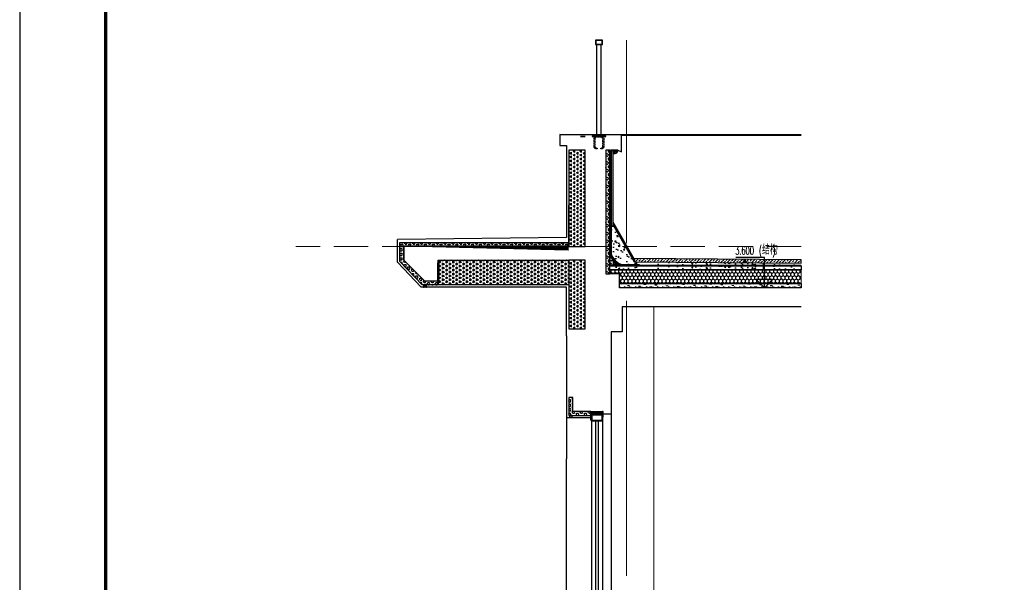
# Model space of a CAD drawing. Extents: x 447288 to 563800, y -194684 to 241749.
# Tile 47 of 91: x 462373 to 469539, y -131310 to -127217. Entities that reach past the tile are written whole.
import ezdxf

# ---------------------------------------------------------------- set-up
doc = ezdxf.new("R2010")
doc.units = 0
doc.header["$LTSCALE"] = 1000
for name, pattern in [('__DASH', [0.35, 0.25, -0.1]), ('DASH', [0.35, 0.25, -0.1]), ('DOTE', [2.4200000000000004, 2, -0.2, 0.02, -0.2])]:
    doc.linetypes.add(name, pattern=pattern)
doc.layers.get('0').update_dxf_attribs({"lineweight": 20})
doc.layers.add('A-ASIS', color=115, linetype='DASH', lineweight=0, plot=False)
for name, color, linetype in [('A-DIM_ELEV', 3, 'Continuous'), ('A-ELEV-LIN1', 40, 'Continuous'), ('A-ELEV-THIN', 7, 'Continuous'), ('A-ELEV-WIN1', 135, 'Continuous'), ('A-FACE', 7, 'Continuous'), ('A-GLAZ-MULL', 135, 'Continuous'), ('A-HRAL', 3, 'Continuous'), ('A-OVER', 7, 'Continuous'), ('A-WATER-LAYER', 7, 'Continuous'), ('fill', 252, 'Continuous'), ('PUB_HATCH', 8, 'Continuous'), ('PUB_TEXT', 7, 'Continuous'), ('PUB_TITLE', 4, 'Continuous'), ('SURFACE', 6, 'Continuous'), ('主楼节点$0$13W$0$PUB_HATCH', 8, 'Continuous'), ('主楼节点$0$13W$0$SURFACE', 6, 'Continuous'), ('详图填充-建筑用保温砂浆', 8, 'Continuous'), ('详图填充-细石混凝土、混凝土', 8, 'Continuous'), ('详图现充-水泥砂浆', 8, 'Continuous')]:
    doc.layers.add(name, color=color, linetype=linetype)
for name, color, linetype, lineweight in [('DOTE', 10, 'DOTE', 9), ('WALL', 9, 'Continuous', 50), ('详图填充-防水层', 126, 'Continuous', 200), ('防水', 124, 'Continuous', 0)]:
    doc.layers.add(name, color=color, linetype=linetype, lineweight=lineweight)
doc.styles.add('_TCH_DIM', font='SIMPLEX.shx', dxfattribs={"width": 0.8, "bigfont": 'GBCBIG.shx'})

# ---------------------------------------------------------------- blocks, each defined once
blk = doc.blocks.new('*U123')
at = {"layer": 'fill'}
h = blk.add_hatch(dxfattribs=at)
h.set_pattern_fill('TRIANG', color=256, scale=10, angle=90, style=0)
h.set_pattern_definition([(150, (0, 3458.207802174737), (-24.74667295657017, -14.28749487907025), [14.2875, -14.2875]), (210, (0, 3458.207802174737), (-2.9565701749e-06, -28.57499487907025), [14.2875, -14.2875]), (90, (-12.37335, 3451.064052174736), (-24.74667, 14.2875), [14.2875, -14.2875])])
h.paths.add_polyline_path([(-20, 2029.103898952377), (100, 2029.103898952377), (100, 1529.10390322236), (-20, 1529.10390322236)])
at = {"layer": 'SURFACE'}
blk.add_lwpolyline([(-20, 2029.103898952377), (100, 2029.103898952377), (100, 1529.10390322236), (-20, 1529.10390322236)], close=True, dxfattribs=at)
blk = doc.blocks.new('*U304')
at = {"layer": 'fill'}
h = blk.add_hatch(dxfattribs=at)
h.set_pattern_fill('TRIANG', color=256, scale=10, angle=90, style=0)
h.set_pattern_definition([(150, (0, 3658.20781209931), (-24.74667295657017, -14.28749487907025), [14.2875, -14.2875]), (210, (0, 3658.20781209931), (-2.9565701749e-06, -28.57499487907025), [14.2875, -14.2875]), (90, (-12.37335, 3651.06406209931), (-24.74667, 14.2875), [14.2875, -14.2875])])
h.paths.add_polyline_path([(-20, 2229.10390887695), (100, 2229.10390887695), (100, 1529.10390322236), (-20, 1529.10390322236)])
at = {"layer": 'SURFACE'}
blk.add_lwpolyline([(-20, 2229.10390887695), (100, 2229.10390887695), (100, 1529.10390322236), (-20, 1529.10390322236)], close=True, dxfattribs=at)
blk = doc.blocks.new('20200108.10433330')
at = {"layer": 'PUB_HATCH'}
blk.add_hatch(color=251, dxfattribs=at).paths.add_polyline_path([(20, 15), (0, 15), (0, 0), (3, 0), (3, 12), (17, 12), (17, 0), (20, 0)])
at = {"layer": 'A-ELEV-THIN'}
blk.add_lwpolyline([(20, 15), (0, 15), (0, 0), (3, 0), (3, 12), (17, 12), (17, 0), (20, 0)], close=True, dxfattribs=at)
blk = doc.blocks.new('A$C43A258F8')
at = {"layer": 'A-GLAZ-MULL'}
blk.add_lwpolyline([(0, -50), (0, 50), (5, 50), (5, -50)], close=True, dxfattribs=at)
at = {"layer": 'A-GLAZ-MULL', "linetype": 'DASH', "ltscale": 0.05}
blk.add_lwpolyline([(79, 35), (21, 35, 0.4142135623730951), (5, 19), (5, -19, 0.4142135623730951), (21, -35), (79, -35, 0.4142135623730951), (95, -19), (95, -14), (89, -14), (89, -19, -0.4142135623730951), (79, -29), (21, -29, -0.4142135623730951), (11, -19), (11, 19, -0.4142135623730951), (21, 29), (79, 28.99999999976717, -0.4142135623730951), (89, 18.99999999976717), (89, 14), (95, 14), (95, 18.99999999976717, 0.4142135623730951), (79, 34.99999999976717)], format="xyb", dxfattribs=at)
blk = doc.blocks.new('*U305')
at = {"layer": 'A-HRAL'}
for points in [[(-74.99999999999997, 695.0000074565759), (-74.99999999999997, 665.000007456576), (-24.99999999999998, 665.000007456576), (-24.99999999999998, 695.0000074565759)], [(-72.99999999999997, 693.000007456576), (-72.99999999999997, 667.0000074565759), (-26.99999999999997, 667.0000074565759), (-26.99999999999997, 693.000007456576)]]:
    blk.add_lwpolyline(points, close=True, dxfattribs=at)
for points in [[(-64.99999998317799, 1.02154445e-08), (-64.99999999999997, 665.000007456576)], [(-34.99999998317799, 1.02154445e-08), (-34.99999999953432, 665.000007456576)]]:
    blk.add_lwpolyline(points, dxfattribs=at)
at = {"layer": 'A-GLAZ-MULL', "xscale": -1, "rotation": 90}
blk.add_blockref('A$C43A258F8', (-50, 0), dxfattribs=at)
blk = doc.blocks.new('DZSFGS')
at = {"layer": 'A-HRAL'}
blk.add_blockref('*U305', (34.99999999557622, -580.7402154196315), dxfattribs=at)
blk = doc.blocks.new('HesiBlk_20210815100903313')
at = {"layer": 'A-FACE'}
blk.add_hatch(color=251, dxfattribs=at).paths.add_polyline_path([(20, 0), (0, 0), (0, -15), (3, -15), (3, -3), (17, -3), (17, -15), (20, -15)])
at = {"layer": 'A-ASIS'}
blk.add_lwpolyline([(0, -15), (-20, -15)], dxfattribs=at)
at = {"layer": 'A-FACE'}
blk.add_lwpolyline([(20, 0), (0, 0), (0, -15), (3, -15), (3, -3), (17, -3), (17, -15), (20, -15)], close=True, dxfattribs=at)
blk = doc.blocks.new('A$C5B8A4F07')
at = {"layer": 'A-OVER'}
for p, q in [((3.500000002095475, -3.000000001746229), (3.500000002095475, -17.0000000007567)), ((10.50000000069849, -17.0000000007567), (10.50000000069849, -3.000000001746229)), ((17.50000000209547, -3.000000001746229), (17.50000000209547, -17.0000000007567)), ((24.50000000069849, -17.0000000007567), (24.50000000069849, -3.000000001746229)), ((31.50000000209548, -3.000000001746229), (31.50000000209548, -17.0000000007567)), ((38.50000000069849, -17.0000000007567), (38.50000000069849, -3.000000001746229)), ((45.50000000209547, -3.000000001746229), (45.50000000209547, -17.0000000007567)), ((52.50000000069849, -17.0000000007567), (52.50000000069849, -3.000000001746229)), ((59.50000000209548, -3.000000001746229), (59.50000000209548, -17.0000000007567)), ((66.50000000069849, -17.0000000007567), (66.50000000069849, -3.000000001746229)), ((73.50000000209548, -3.000000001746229), (73.50000000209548, -17.0000000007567))]:
    blk.add_line(p, q, dxfattribs=at)
for centre, major_axis, ratio, start_param, end_param in [((77.00000000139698, -3.000000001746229), (-3.499999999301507, 3.464245e-10), 0.8571428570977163, 3.682692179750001, 6.28318530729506), ((3.0267984e-09, -17.0000000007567), (-3.499999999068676, 5.55234e-11), 0.8571428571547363, 1.570796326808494, 3.1415926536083), ((7.000000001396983, -3.000000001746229), (-3.499999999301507, 3.464245e-10), 0.8571428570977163, 3.141592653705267, 6.28318530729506), ((14, -17.0000000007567), (3.499999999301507, 3.671023e-10), 0.8571428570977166, 3.141592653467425, 4.712388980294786), ((14.0000000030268, -17.0000000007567), (-3.499999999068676, 5.55234e-11), 0.8571428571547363, 1.570796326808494, 3.1415926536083), ((21.00000000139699, -3.000000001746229), (-3.499999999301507, 3.464245e-10), 0.8571428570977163, 3.141592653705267, 6.28318530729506), ((28, -17.0000000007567), (3.499999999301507, 3.671023e-10), 0.8571428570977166, 3.141592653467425, 4.712388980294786), ((28.0000000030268, -17.0000000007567), (-3.499999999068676, 5.55234e-11), 0.8571428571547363, 1.570796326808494, 3.1415926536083), ((35.00000000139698, -3.000000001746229), (-3.499999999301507, 3.464245e-10), 0.8571428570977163, 3.141592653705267, 6.28318530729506), ((42, -17.0000000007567), (3.499999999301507, 3.671023e-10), 0.8571428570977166, 3.141592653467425, 4.712388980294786), ((42.00000000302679, -17.0000000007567), (-3.499999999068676, 5.55234e-11), 0.8571428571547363, 1.570796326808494, 3.1415926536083), ((49.00000000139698, -3.000000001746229), (-3.499999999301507, 3.464245e-10), 0.8571428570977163, 3.141592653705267, 6.28318530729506), ((56, -17.0000000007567), (3.499999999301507, 3.671023e-10), 0.8571428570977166, 3.141592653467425, 4.712388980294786), ((56.0000000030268, -17.0000000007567), (-3.499999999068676, 5.55234e-11), 0.8571428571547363, 1.570796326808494, 3.1415926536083), ((63.00000000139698, -3.000000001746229), (-3.499999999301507, 3.464245e-10), 0.8571428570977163, 3.141592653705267, 6.28318530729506), ((70, -17.0000000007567), (3.499999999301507, 3.671023e-10), 0.8571428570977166, 3.141592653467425, 4.712388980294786), ((70.0000000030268, -17.0000000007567), (-3.499999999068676, 5.55234e-11), 0.8571428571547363, 1.570796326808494, 3.1415926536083)]:
    blk.add_ellipse(centre, major_axis=major_axis, ratio=ratio, start_param=start_param, end_param=end_param, dxfattribs=at)
blk = doc.blocks.new('A$C768061CF')
at = {"layer": '防水'}
h = blk.add_hatch(color=256, dxfattribs=at)
edge = h.paths.add_edge_path()
edge.add_line((5, 1.55705493e-08), (5, 70.00000001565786))
edge.add_arc((-4.692196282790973, 70.38075277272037), 9.699672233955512, 298.93047216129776, 357.75032269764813, ccw=False)
edge.add_line((0, 61.89152810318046), (0, 1.55705493e-08))
edge.add_line((0, 1.55705493e-08), (5, 1.55705493e-08))
h = blk.add_hatch(color=256, dxfattribs=at)
edge = h.paths.add_edge_path()
edge.add_line((85, 1.55705493e-08), (85, 49.44352616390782))
edge.add_arc((94.69219628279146, 49.82427892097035), 9.699672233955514, 182.2496773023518, 241.0695278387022)
edge.add_line((90, 41.33505425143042), (90, 1.55705493e-08))
edge.add_line((90, 1.55705493e-08), (85, 1.55705493e-08))
at = {"layer": 'A-ELEV-WIN1'}
for points in [[(5, 20.00000000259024), (85, 20.00000000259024), (85, 70.00000000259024), (5, 70.00000000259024)], [(5, 20.00000000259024), (85, 20.00000000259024), (85, 70.00000000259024), (5, 70.00000000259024)], [(10, 25.00000000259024), (80, 25.00000000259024), (80, 65.00000000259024), (10, 65.00000000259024)]]:
    blk.add_lwpolyline(points, close=True, dxfattribs=at)
at = {"layer": 'A-OVER'}
for points in [[(5, 1.55705493e-08), (5, 70.00000001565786, -0.262437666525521), (0, 61.89152810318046), (0, 1.55705493e-08)], [(85, 1.55705493e-08), (85, 49.44352616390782, 0.262437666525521), (90, 41.33505425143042), (90, 1.55705493e-08)]]:
    blk.add_lwpolyline(points, format="xyb", close=True, dxfattribs=at)
at = {"layer": 'PUB_HATCH'}
blk.add_line((85, 20.00000001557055), (85, 1.55705493e-08), dxfattribs=at)
at = {"layer": 'A-OVER'}
blk.add_blockref('A$C5B8A4F07', (4.999999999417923, 19.99999999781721), dxfattribs=at)
blk = doc.blocks.new('*U230')
blk.add_lwpolyline([(-45.00000000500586, 0), (45.00000000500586, 0)])
at = {"layer": 'A-ELEV-WIN1'}
for p, q in [((-39.99999999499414, 70.0000000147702), (-40.00000008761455, 1504.65255990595)), ((-9.999999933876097, 70.00000001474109), (-10.0000000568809, 1504.65255990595)), ((10.0000000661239, 70.00000001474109), (9.999999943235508, 1504.65255990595)), ((40.00000000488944, 70.0000000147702), (39.99999991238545, 1504.65255990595))]:
    blk.add_line(p, q, dxfattribs=at)
at = {"layer": 'A-OVER'}
blk.add_blockref('A$C768061CF', (-44.99999999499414, 1.2179953e-08), dxfattribs=at)

msp = doc.modelspace()

# ---------------------------------------------------------------- hatches: boundary and pattern name
h = msp.add_hatch()
h.set_pattern_fill('ANSI33', color=253, scale=9.999999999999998)
h.set_pattern_definition([(45, (-396717.2068702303, -189534.1893507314), (-22.45064030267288, 22.45064030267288), []), (45, (-396694.7562202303, -189534.1893507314), (-22.45064030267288, 22.45064030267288), [15.875, -7.9375])])
h.paths.add_polyline_path([(468060.4300666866, -128987.6984141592), (468060.6800541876, -128962.6996640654), (466846.0334118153, -128953.5304830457), (466846.0334803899, -128978.5317337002)])
at = {"layer": 'fill'}
h = msp.add_hatch(dxfattribs=at)
h.set_pattern_fill('TRIANG', color=256, scale=10, angle=90, style=0)
h.set_pattern_definition([(150, (-168026.2292732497, -148926.8765616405), (-24.74667295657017, -14.28749487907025), [14.2875, -14.2875]), (210, (-168026.2292732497, -148926.8765616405), (-2.9565701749e-06, -28.57499487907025), [14.2875, -14.2875]), (90, (-168038.6026232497, -148934.0203116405), (-24.74667, 14.2875), [14.2875, -14.2875])])
h.paths.add_polyline_path([(465419.0186690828, -128966.5167728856), (466369.0293547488, -128966.5167728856), (466369.0293547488, -129146.5167776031), (465419.0186690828, -129146.5167776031)])
at = {"layer": 'PUB_HATCH'}
h = msp.add_hatch(dxfattribs=at)
h.set_pattern_fill('ANSI37', color=256, scale=8)
h.set_pattern_definition([(45, (-692676.0292068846, -202803.9807261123), (-8.980256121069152, 8.980256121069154), []), (135, (-692676.0292068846, -202803.9807261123), (-8.980256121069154, -8.980256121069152), [])])
edge = h.paths.add_edge_path()
edge.add_line((466689.0262459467, -128190.9675303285), (466706.2440088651, -128190.9675313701))
edge.add_arc((466704.4039775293, -128169.1918074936), 21.85332619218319, 274.8299740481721, 358.0013226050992)
edge.add_line((466726.2440088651, -128169.953972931), (466689.0262472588, -128169.9539731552))
edge.add_line((466689.0262472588, -128169.9539731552), (466689.0262459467, -128190.9675303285))
h = msp.add_hatch(dxfattribs=at)
h.set_pattern_fill('HONEY', color=256, scale=10, angle=90)
h.set_pattern_definition([(90, (-33877.37365178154, -18018.30464082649), (-13.74815, 23.8125), [15.875, -31.75]), (210, (-33877.37365178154, -18018.30464082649), (-13.74815492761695, -23.81249715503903), [15.875, -31.75]), (150, (-33877.37365178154, -18018.30464082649), (-27.49630492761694, 2.8449609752e-06), [-31.75, 15.875])])
h.paths.add_polyline_path([(466669.0262472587, -129036.5872287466), (466669.0262472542, -129066.5167734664), (466739.0262457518, -129066.5167734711), (466739.0262457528, -129136.5872287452), (468060.4300666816, -129136.5872287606), (468060.4300666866, -129036.5872287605)])
h = msp.add_hatch(dxfattribs=at)
h.set_pattern_fill('焦渣矿渣', color=256, scale=10)
h.set_pattern_definition([(0, (-32697.25853561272, -17968.23420659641), (20, 34.64), [4, -36]), (300, (-32697.25853561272, -17968.23420659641), (39.99911998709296, -0.0005080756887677), [4, -36]), (240, (-32693.25853561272, -17968.23420659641), (19.99911998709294, -34.64050807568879), [4, -36]), (270, (-32681.25853561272, -17968.23420659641), (40, -20.00000000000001), [6, -28.64]), (270, (-32677.25853561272, -17968.23420659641), (40, -20.00000000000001), [6, -28.64]), (270, (-32673.25853561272, -17968.23420659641), (40, -20.00000000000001), [6, -28.64])])
h.paths.add_polyline_path([(466739.0262457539, -129136.5872287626), (468060.4300666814, -129136.5872287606), (468060.4300666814, -129166.516794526), (466739.0262457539, -129166.5167945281)])
h = msp.add_hatch(dxfattribs=at)
h.set_pattern_fill('HEX', color=256, scale=10, style=0)
h.set_pattern_definition([(0, (6085.252873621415, 19076.99554880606), (0, 16.49778), [9.525, -19.05]), (120, (6085.252873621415, 19076.99554880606), (-14.28749658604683, -8.248889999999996), [9.524999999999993, -19.04999999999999]), (60, (6094.777873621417, 19076.99554880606), (-14.28749658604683, 8.248890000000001), [9.525, -19.05])])
h.paths.add_polyline_path([(466399.0286807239, -130066.5168016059), (466399.0350457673, -129966.1787347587), (466369.0357206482, -129966.1793718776), (466369.0286779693, -130096.5168043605), (466529.0293568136, -130096.5168043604), (466529.0293568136, -130066.5168016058)])
at = {"layer": '主楼节点$0$13W$0$PUB_HATCH'}
h = msp.add_hatch(dxfattribs=at)
h.set_pattern_fill('HEX', color=256, scale=10, angle=360, style=0)
h.set_pattern_definition([(360, (964098.9631214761, -1140888.604094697), (4e-15, 16.49778), [9.525, -19.05]), (119.9999999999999, (964098.9631214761, -1140888.604094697), (-14.28749658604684, -8.248889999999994), [9.525, -19.05]), (59.99999999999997, (964108.4881214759, -1140888.604094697), (-14.28749658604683, 8.248890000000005), [9.525, -19.05])])
h.paths.add_polyline_path([(465139.0293532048, -128866.5167827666), (465139.0293532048, -128836.5167825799), (466369.026245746, -128836.5167791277), (466369.0262457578, -128866.5167789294)])
h = msp.add_hatch(dxfattribs=at)
h.set_pattern_fill('HEX', color=256, scale=10, angle=360, style=0)
h.set_pattern_definition([(0, (-167963.22926861, -148926.8765616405), (4e-15, 16.49778), [9.525, -19.05]), (119.9999999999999, (-167963.22926861, -148926.8765616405), (-14.28749658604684, -8.248889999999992), [9.525, -19.05]), (59.99999999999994, (-167953.70426861, -148926.8765616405), (-14.28749658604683, 8.248890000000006), [9.525, -19.05])])
h.paths.add_polyline_path([(465139.0293532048, -128866.5167736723), (465169.0293532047, -128866.5167738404), (465169.0293526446, -128966.5167717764), (465318.8846592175, -129116.516771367), (465419.0186690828, -129116.5167719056), (465419.0186689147, -129146.5167719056), (465302.9930652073, -129146.5167712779), (465139.0293525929, -128975.7396411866)])
at = {"layer": '详图填充-建筑用保温砂浆'}
h = msp.add_hatch(dxfattribs=at)
h.set_pattern_fill('HEX', color=256, scale=10, angle=270, style=0)
h.set_pattern_definition([(270, (-32335.87757660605, -17638.82318037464), (16.49778, -3e-15), [9.525, -19.05]), (29.99999999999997, (-32335.87757660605, -17638.82318037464), (-8.248889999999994, 14.28749658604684), [9.525, -19.05]), (330, (-32335.87757660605, -17648.34818037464), (8.248890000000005, 14.28749658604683), [9.525, -19.05])])
h.paths.add_polyline_path([(466669.0262472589, -128166.8464880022), (466639.0262472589, -128166.8464880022), (466639.0262472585, -129066.5167734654), (466669.0262472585, -129066.5167734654)])
at = {"layer": '详图填充-细石混凝土、混凝土'}
h = msp.add_hatch(dxfattribs=at)
h.set_pattern_fill('混凝土', color=256, scale=15)
h.set_pattern_definition([(50, (-361.4564402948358, -51.44118479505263), (107.589027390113, -9.412820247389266), [11.25, -123.75]), (355, (-361.4564402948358, -51.44118479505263), (-20.81270004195, 112.8288200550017), [9, -99]), (100.4514, (-352.4906882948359, -52.22558579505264), (86.77640725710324, 103.415931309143), [9.5610285, -105.1713168]), (46.1842, (-361.4564402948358, -21.44118479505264), (160.0861572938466, -24.82785214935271), [16.875, -185.625]), (96.6356, (-348.1159285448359, -23.51018084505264), (140.1994058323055, 146.1176806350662), [14.3415432, -157.75695]), (351.1842000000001, (-361.4564402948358, -21.44118479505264), (140.1992917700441, 146.1177901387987), [13.5, -148.5]), (21, (-346.4564402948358, -28.94118479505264), (89.53605781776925, -60.39283359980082), [11.25, -123.75]), (326, (-346.4564402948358, -28.94118479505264), (36.49729978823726, 108.7725067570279), [9, -99]), (71.4514, (-338.9951053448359, -33.97392569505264), (126.0333942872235, 48.37957450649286), [9.5610285, -105.1713168]), (37.5, (-361.4564402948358, -51.44118479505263), (1.8239782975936, 49.93407807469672), [0, -97.80000000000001, 0, -100.5, 0, -99.375]), (7.499999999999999, (-361.4564402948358, -51.44118479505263), (39.46043061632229, 59.16175678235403), [0, -57.3, 0, -95.54999999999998, 0, -37.875]), (327.5, (-394.9064402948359, -51.44118479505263), (80.07336542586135, -3.383230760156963), [0, -37.5, 0, -117, 0, -155.25]), (317.5, (-409.9064402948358, -51.44118479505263), (87.47792540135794, 15.01574734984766), [0, -48.75, 0, -77.69999999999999, 0, -110.25])])
edge = h.paths.add_edge_path()
edge.add_line((466689.0262472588, -128706.5872287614), (466846.0334803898, -128978.5317337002))
edge.add_line((466846.0334803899, -128978.5317337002), (468060.4300666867, -128987.6984141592))
edge.add_line((468060.4300666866, -128987.6984141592), (468060.5055479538, -129007.6986990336))
edge.add_line((468060.5055479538, -129007.6986990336), (466889.4453014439, -129003.5872287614))
edge.add_line((466889.445301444, -129003.5872287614), (466783.2357743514, -128998.5872287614))
edge.add_arc((466775.9976652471, -128899.8806228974), 98.97163363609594, 180.1196065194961, 274.1939660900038, ccw=False)
edge.add_line((466677.0262472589, -128900.0872287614), (466677.0262472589, -128706.7775952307))
edge.add_line((466677.0262472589, -128706.7775952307), (466689.0262472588, -128706.5872287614))
h = msp.add_hatch(dxfattribs=at)
h.set_pattern_fill('混凝土', color=256, scale=5)
h.set_pattern_definition([(50, (-467555.8775766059, -289973.8046408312), (35.86300913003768, -3.137606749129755), [3.75, -41.25]), (355, (-467555.8775766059, -289973.8046408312), (-6.93756668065, 37.6096066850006), [3, -33]), (100.4514, (-467552.8889926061, -289974.0661078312), (28.92546908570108, 34.47197710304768), [3.1870095, -35.0571056]), (46.18420000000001, (-467555.8775766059, -289963.8046408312), (53.36205243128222, -8.275950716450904), [5.624999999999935, -61.87499999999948]), (96.6356, (-467551.430739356, -289964.4943061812), (46.73313527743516, 48.70589354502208), [4.780514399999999, -52.58565]), (351.1842000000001, (-467555.8775766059, -289963.8046408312), (46.73309725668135, 48.70593004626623), [4.5, -49.5]), (21, (-467550.877576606, -289966.3046408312), (29.84535260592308, -20.13094453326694), [3.75, -41.25]), (326, (-467550.877576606, -289966.3046408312), (12.16576659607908, 36.25750225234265), [3, -33]), (71.4514, (-467548.3904649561, -289967.9822211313), (42.01113142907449, 16.12652483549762), [3.1870095, -35.0571056]), (37.5, (-467555.8775766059, -289973.8046408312), (0.6079927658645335, 16.64469269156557), [0, -32.6, 0, -33.5, 0, -33.125]), (7.499999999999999, (-467555.8775766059, -289973.8046408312), (13.15347687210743, 19.72058559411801), [0, -19.1, 0, -31.85, 0, -12.625]), (327.5, (-467567.027576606, -289973.8046408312), (26.69112180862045, -1.127743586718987), [0, -12.5, 0, -39, 0, -51.75]), (317.5, (-467572.027576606, -289973.8046408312), (29.15930846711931, 5.005249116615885), [0, -16.25, 0, -25.9, 0, -36.75])])
edge = h.paths.add_edge_path()
edge.add_line((466769.0262472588, -129006.5872287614), (466669.0262472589, -129006.5872287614))
edge.add_line((466669.0262472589, -129006.5872287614), (466669.0262472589, -128906.5872287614))
edge.add_arc((466769.0262472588, -128906.5872287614), 100, 540, 630)
h = msp.add_hatch(dxfattribs=at)
h.set_pattern_fill('混凝土', color=256, scale=15)
h.set_pattern_definition([(50, (-361.3809590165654, -80.3297145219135), (107.589027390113, -9.412820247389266), [11.25, -123.75]), (355, (-361.3809590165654, -80.3297145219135), (-20.81270004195, 112.8288200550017), [9, -99]), (100.4514, (-352.4152070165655, -81.1141155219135), (86.77640725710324, 103.415931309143), [9.5610285, -105.1713168]), (46.1842, (-361.3809590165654, -50.3297145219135), (160.0861572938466, -24.82785214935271), [16.875, -185.625]), (96.6356, (-348.0404472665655, -52.39871057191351), (140.1994058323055, 146.1176806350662), [14.3415432, -157.75695]), (351.1842000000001, (-361.3809590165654, -50.3297145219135), (140.1992917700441, 146.1177901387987), [13.5, -148.5]), (21, (-346.3809590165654, -57.8297145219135), (89.53605781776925, -60.39283359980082), [11.25, -123.75]), (326, (-346.3809590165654, -57.8297145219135), (36.49729978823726, 108.7725067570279), [9, -99]), (71.4514, (-338.9196240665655, -62.86245542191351), (126.0333942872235, 48.37957450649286), [9.5610285, -105.1713168]), (37.5, (-361.3809590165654, -80.3297145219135), (1.8239782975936, 49.93407807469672), [0, -97.80000000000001, 0, -100.5, 0, -99.375]), (7.499999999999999, (-361.3809590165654, -80.3297145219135), (39.46043061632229, 59.16175678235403), [0, -57.3, 0, -95.54999999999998, 0, -37.875]), (327.5, (-394.8309590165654, -80.3297145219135), (80.07336542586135, -3.383230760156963), [0, -37.5, 0, -117, 0, -155.25]), (317.5, (-409.8309590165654, -80.3297145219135), (87.47792540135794, 15.01574734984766), [0, -48.75, 0, -77.69999999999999, 0, -110.25])])
h.paths.add_polyline_path([(466669.0262472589, -129006.5872287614), (468060.4300666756, -129006.5872287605), (468060.4300666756, -129036.5872287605), (466669.0262472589, -129036.5872287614)])

# ---------------------------------------------------------------- linework, layer by layer
at = {"color": 0}
msp.add_line((466989.0262300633, -132766.5167734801), (466989.026248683, -129306.5167923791), dxfattribs=at)
msp.add_lwpolyline([(466846.0334803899, -128978.5317337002), (466846.0334118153, -128953.5304830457)])
at = {"layer": 'A-ASIS'}
msp.add_lwpolyline([(468060.433169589, -128866.5167790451), (464383.7258866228, -128866.5167734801)], dxfattribs=at)
msp.add_lwpolyline([(466669.0262472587, -129036.5872287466), (468060.4300666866, -129036.5872287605), (468060.4300666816, -129136.5872287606), (466739.0262457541, -129136.5872287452), (466739.0262457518, -129066.5167734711), (466669.0262472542, -129066.5167734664)], close=True, dxfattribs=at)
at = {"layer": 'A-DIM_ELEV'}
for p, q in [((467793.2927260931, -128946.8511939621, 1499.999999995), (467586.500020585, -128946.8511939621, 1499.999999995)), ((467793.2927260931, -129166.5167832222, 1499.999999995), (467793.2927260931, -128946.8511939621, 1499.999999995)), ((467793.2927260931, -129166.5167832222, 1499.999999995), (467733.292726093, -129106.5167832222, 1499.999999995)), ((467853.292726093, -129106.5167832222, 1499.999999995), (467733.292726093, -129106.5167832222, 1499.999999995)), ((467793.2927260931, -129166.5167832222, 1499.999999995), (467853.292726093, -129106.5167832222, 1499.999999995))]:
    msp.add_line(p, q, dxfattribs=at)
at = {"layer": 'A-ELEV-LIN1'}
msp.add_lwpolyline([(468060.4300666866, -128987.6984141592), (468060.6800541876, -128962.6996640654), (466846.0334118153, -128953.5304830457), (466846.0334803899, -128978.5317337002)], close=True, dxfattribs=at)
for points in [[(467646.0334969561, -128984.5704072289), (467646.0334283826, -128959.5695603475)], [(467656.0334971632, -128984.645890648), (467656.0334285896, -128959.6450488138)]]:
    msp.add_lwpolyline(points, dxfattribs=at)
at = {"layer": 'A-ELEV-THIN'}
msp.add_lwpolyline([(466689.0262459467, -128190.9675303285), (466706.2440088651, -128190.9675313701, 0.3797213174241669), (466726.2440088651, -128169.953973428), (466726.2440088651, -128169.953972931), (466689.0262472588, -128169.9539731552)], format="xyb", close=True, dxfattribs=at)
at = {"layer": 'A-ELEV-THIN', "linetype": '__DASH', "ltscale": 0.25, "const_width": 2}
msp.add_lwpolyline([(466368.0262457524, -128566.5167757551), (466368.0262457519, -128865.5167757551), (465168.0293532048, -128865.516782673), (465168.0293539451, -128966.516786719)], dxfattribs=at)
at = {"layer": 'A-ELEV-THIN'}
for points in [[(466367.0262457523, -128566.5167757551), (466367.0262457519, -128864.5167757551), (465167.0293532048, -128864.516782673), (465167.029353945, -128966.5167867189)], [(466354.0846015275, -132766.5167756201), (466354.0293525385, -130411.516779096)]]:
    msp.add_lwpolyline(points, dxfattribs=at)
at = {"layer": 'A-OVER'}
for points in [[(466726.2436605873, -128166.8464880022), (466754.0281085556, -128178.3885213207), (466754.0281095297, -128056.1471949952), (466304.0295049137, -128051.6123601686), (466304.0295049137, -128131.5167725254), (466354.0293524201, -128131.5167724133), (466354.0293526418, -128800.5965824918)], [(466304.0295049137, -128051.6123601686), (468060.4331695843, -128051.6123601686)], [(466754.0281095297, -128056.1471949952), (468060.4331695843, -128056.1471949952)], [(466354.0293526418, -128800.5965824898), (465124.0293534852, -128816.4528350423)], [(466354.0293524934, -129516.5320081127), (466354.0293540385, -129161.5167758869), (465294.5624344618, -129161.5167712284), (465124.0293525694, -128979.9086509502), (465124.0293534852, -128816.4528350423)], [(468060.4331695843, -129306.5167926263), (466759.0293530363, -129306.5167923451), (466759.0293519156, -129486.5167734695), (466679.0487006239, -129486.5167734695), (466679.0100034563, -130051.2661299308), (466679.0189373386, -130073.8998392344), (466679.0308328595, -130086.5145616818), (466619.0299367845, -130086.5190910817)], [(466354.0293524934, -129516.5320081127), (466354.0293524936, -130261.5167792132), (466354.0293528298, -130261.5167792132), (466354.0293525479, -130411.516779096)]]:
    msp.add_lwpolyline(points, dxfattribs=at)
msp.add_lwpolyline([(466489.0293452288, -128066.5167726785), (466489.0293452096, -128066.5167726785), (466454.0293452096, -128066.5167726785), (466454.0293452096, -128066.5167726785)], close=True, dxfattribs=at)
at = {"layer": 'A-OVER', "elevation": -1000}
for points in [[(466679.0293565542, -129686.5180790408), (466679.0293565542, -130086.5168263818), (466619.0293568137, -130086.5168263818)], [(466354.0293570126, -130111.5168016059), (466529.02935655, -130111.5168016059)], [(466679.0293565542, -130084.9489991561), (466679.0293557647, -132766.5168267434)]]:
    msp.add_lwpolyline(points, dxfattribs=at)
at = {"layer": 'A-WATER-LAYER'}
for points in [[(466669.0262472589, -128166.8464880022), (466669.0262472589, -128900.0872287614, 0.414213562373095), (466775.5262472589, -129006.5872287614), (466879.5302280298, -129006.5872287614)], [(466672.0262472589, -128166.8464880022), (466672.0262472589, -128900.0872287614, 0.4142135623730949), (466775.5262472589, -129003.5872287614), (466879.5302280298, -129003.5872287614)], [(466726.2436605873, -128166.8464880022), (466674.0262472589, -128166.8464880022), (466674.0262472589, -128900.0872287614, 0.4142135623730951), (466775.5262472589, -129001.5872287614), (466879.1611738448, -129001.5872287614), (466888.7071930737, -129006.5872287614), (468060.4300666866, -129006.5872287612)], [(466726.2436605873, -128169.9638888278), (466677.0262472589, -128169.9507760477), (466677.0262472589, -128900.0872287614, 0.4142135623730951), (466775.5262472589, -128998.5872287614), (466879.8992822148, -128998.5872287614), (466889.445301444, -129003.5872287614), (468060.4300666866, -129003.5872287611)]]:
    msp.add_lwpolyline(points, format="xyb", dxfattribs=at)
for points in [[(466689.0262472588, -128169.9539731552), (466689.0262472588, -128706.5872287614), (466846.0334803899, -128978.5317337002), (468060.4300666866, -128987.6984141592)], [(466689.0262472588, -128686.5872287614), (466846.0334255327, -128958.5316386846)]]:
    msp.add_lwpolyline(points, dxfattribs=at)
at = {"layer": 'DOTE'}
msp.add_line((466789.0262457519, -133682.5899902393), (466789.0262457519, -127366.5167569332), dxfattribs=at)
at = {"layer": 'PUB_HATCH'}
msp.add_lwpolyline([(466739.0262457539, -129136.5872287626), (468060.4300666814, -129136.5872287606), (468060.4300666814, -129166.516794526), (466739.0262457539, -129166.5167945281)], close=True, dxfattribs=at)
at = {"layer": 'PUB_TITLE'}
msp.add_lwpolyline([(462373.1543495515, -135283.7049119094), (483398.1543495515, -135283.7049119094), (483398.1543495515, -120433.7049119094), (462373.1543495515, -120433.7049119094)], close=True, dxfattribs=at)
at = {"layer": 'PUB_TITLE', "const_width": 25}
msp.add_lwpolyline([(462998.1543495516, -135033.7049119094), (483148.1543495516, -135033.7049119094), (483148.1543495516, -120683.7049119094), (462998.1543495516, -120683.7049119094)], close=True, dxfattribs=at)
at = {"layer": 'SURFACE', "linetype": 'ByBlock'}
msp.add_lwpolyline([(466669.0262472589, -128166.8464880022), (466639.0262472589, -128166.8464880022), (466639.0262472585, -129066.5167734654), (466669.0262472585, -129066.5167734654)], close=True, dxfattribs=at)
at = {"layer": 'SURFACE'}
msp.add_lwpolyline([(466669.0262472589, -129006.5872287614), (468060.4300666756, -129006.5872287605), (468060.4300666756, -129036.5872287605), (466669.0262472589, -129036.5872287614)], close=True, dxfattribs=at)
msp.add_lwpolyline([(468060.4300666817, -129136.5872287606), (468060.4300666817, -129136.5872287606), (466739.0262457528, -129136.5872287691), (466739.0262457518, -129066.5167734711), (466669.0262472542, -129066.5167734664), (466669.0262472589, -129036.5872287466), (468060.4300666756, -129036.5872287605)], dxfattribs=at)
at = {"layer": 'SURFACE', "elevation": -1000}
msp.add_lwpolyline([(466399.0286807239, -130066.5168016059), (466399.0350457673, -129966.1787347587), (466369.0357206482, -129966.1793718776), (466369.0286779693, -130096.5168043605), (466529.0293568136, -130096.5168043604), (466529.0293568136, -130066.5168016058)], close=True, dxfattribs=at)
at = {"layer": 'WALL', "color": 0}
msp.add_lwpolyline([(465419.0186690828, -129116.5167713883), (465419.0186698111, -128986.5167728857)], dxfattribs=at)
at = {"layer": '主楼节点$0$13W$0$SURFACE'}
for points in [[(465139.0293532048, -128866.5167827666), (465139.0293532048, -128836.5167825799), (466369.026245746, -128836.5167791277), (466369.0262457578, -128866.5167789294)], [(465139.0293532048, -128866.5167736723), (465169.0293532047, -128866.5167738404), (465169.0293526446, -128966.5167717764), (465318.8846592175, -129116.516771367), (465419.0186690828, -129116.5167719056), (465419.0186689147, -129146.5167719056), (465302.9930652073, -129146.5167712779), (465139.0293525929, -128975.7396411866)], [(465419.0186690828, -128966.5167728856), (466369.0293547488, -128966.5167728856), (466369.0293547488, -129146.5167776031), (465419.0186690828, -129146.5167776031)]]:
    msp.add_lwpolyline(points, close=True, dxfattribs=at)
at = {"layer": '详图填充-防水层', "linetype": 'DASH', "ltscale": 0.1, "const_width": 3}
for points in [[(466670.5262472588, -128166.8464880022), (466670.5262472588, -128900.0872287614, 0.4142135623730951), (466775.5262472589, -129005.0872287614), (466879.5302280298, -129005.0872287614)], [(466726.2436605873, -128168.4135042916), (466675.5262472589, -128168.4138498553), (466675.5262472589, -128900.0872287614, 0.4142135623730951), (466775.5262472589, -129000.0872287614), (466879.5302280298, -129000.0872287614), (466889.0762472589, -129005.0872287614), (468060.4300666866, -129005.0872287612)]]:
    msp.add_lwpolyline(points, format="xyb", dxfattribs=at)
at = {"layer": '详图现充-水泥砂浆'}
msp.add_lwpolyline([(466769.0262472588, -129006.5872287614), (466669.0262472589, -129006.5872287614), (466669.0262472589, -128906.5872287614, 0.4142135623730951)], format="xyb", close=True, dxfattribs=at)

# ---------------------------------------------------------------- block references
at = {"xscale": -1}
for name, p in [('*U304', (466469.0262457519, -130395.6206789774)), ('*U123', (466469.0262457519, -130995.6206766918))]:
    msp.add_blockref(name, p, dxfattribs=at)
for name, p in [('20200108.10433330', (465312.8824481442, -129161.5167714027)), ('HesiBlk_20210815100903313', (466374.0293570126, -130096.5168016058, -1000))]:
    msp.add_blockref(name, p)
at = {"layer": 'A-OVER'}
msp.add_blockref('DZSFGS', (466604.0293536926, -127480.7765457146), dxfattribs=at)
at = {"layer": 'A-OVER', "xscale": -1, "rotation": 180}
msp.add_blockref('*U230', (466574.0293568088, -130066.5168015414), dxfattribs=at)

# ---------------------------------------------------------------- texts
at = {"layer": 'PUB_TEXT', "style": '_TCH_DIM'}
for s, height, width, p in [('结构', 71.48936170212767, 0.8, (467776.100020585, -128925.8511939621, 1499.999999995)), ('3.600', 59.5, 0.5647058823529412, (467580.500020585, -128925.8511939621, 1499.999999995)), ('(', 59.5, 0.5647058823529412, (467753.7000205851, -128925.8511939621, 1499.999999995)), (')', 59.5, 0.5647058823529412, (467852.3553397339, -128925.8511939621, 1499.999999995))]:
    msp.add_text(s, height=height, dxfattribs=dict(at, width=width)).set_placement(p)

doc.saveas('drawing.dxf')
